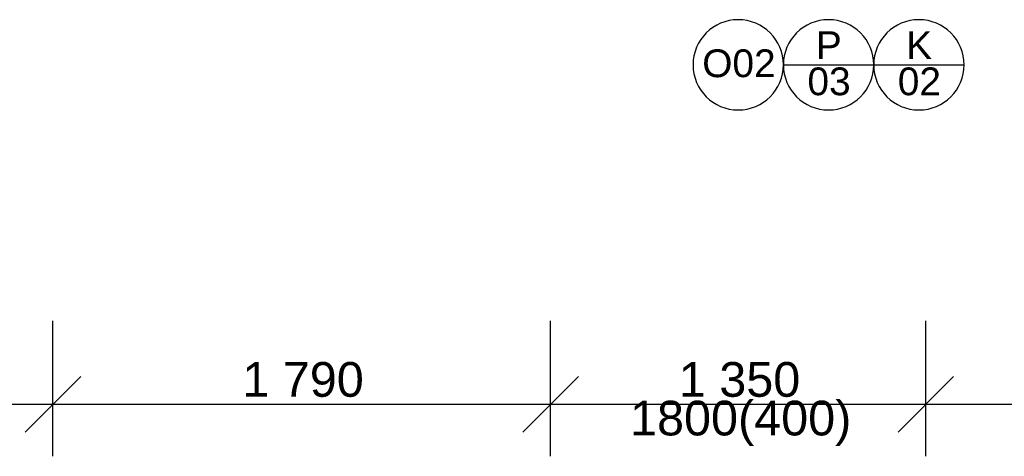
# Model space of a CAD drawing. Header units: millimetres. Extents: x -28017 to 3863, y -4271 to 20239.
# Tile 4 of 105: x -20761 to -17219, y -1572 to 0. Entities that reach past the tile are written whole.
import ezdxf

# ---------------------------------------------------------------- set-up
doc = ezdxf.new("R2010")
doc.units = ezdxf.units.MM
doc.header["$MEASUREMENT"] = 0
for name, color, linetype in [('5._POHLED ZÁPADNÍ_2_Kóty - SP', 7, 'Continuous'), ('5._POHLED ZÁPADNÍ_2_Nové_Kóty - SP', 7, 'Continuous'), ('5._POHLED ZÁPADNÍ_2_Nové_Otvory – Značky oken', 7, 'Continuous'), ('5._POHLED ZÁPADNÍ_2_Otvory – Značky oken', 7, 'Continuous')]:
    doc.layers.add(name, color=color, linetype=linetype)
doc.styles.add('GENEROVANÝ_STYL_1', font='txt')
doc.styles.add('GENEROVANÝ_STYL_2', font='txt')

msp = doc.modelspace()

# ---------------------------------------------------------------- linework, layer by layer
at = {"layer": '5._POHLED ZÁPADNÍ_2_Nové_Kóty - SP', "color": 1, "linetype": 'Continuous', "lineweight": 25}
for p, q in [((-20641.6, -1571.9), (-20641.6, -1084.4)), ((-18851.3, -1571.9), (-18851.3, -1084.4)), ((-17501.3, -1571.9), (-17501.3, -1084.4)), ((-20541.6, -1284.4), (-20741.6, -1484.4)), ((-18751.3, -1284.4), (-18951.3, -1484.4)), ((-17401.3, -1284.4), (-17601.3, -1484.4)), ((-26887.2, -1384.4), (-20641.6, -1384.4)), ((-20641.6, -1384.4), (-18851.3, -1384.4)), ((-18851.3, -1384.4), (-17501.3, -1384.4)), ((-17501.3, -1384.4), (-14741.2, -1384.4))]:
    msp.add_line(p, q, dxfattribs=at)
at = {"layer": '5._POHLED ZÁPADNÍ_2_Nové_Otvory – Značky oken', "color": 1, "linetype": 'Continuous', "lineweight": 25}
for p, q in [((-18013.8, -162.8), (-17688.8, -162.8)), ((-17688.8, -162.8), (-17363.8, -162.8))]:
    msp.add_line(p, q, dxfattribs=at)
at = {"layer": '5._POHLED ZÁPADNÍ_2_Nové_Otvory – Značky oken', "color": 1, "linetype": 'Continuous', "lineweight": 25, "flags": 128}
for points in [[(-18013.8, -162.8, 1), (-18338.8, -162.8, 1)], [(-17688.8, -162.8, 1), (-18013.8, -162.8, 1)], [(-17363.8, -162.8, 1), (-17688.8, -162.8, 1)]]:
    msp.add_lwpolyline(points, format="xyb", close=True, dxfattribs=at)

# ---------------------------------------------------------------- texts
at = {"layer": '5._POHLED ZÁPADNÍ_2_Kóty - SP', "color": 1, "linetype": 'Continuous', "lineweight": 25, "char_height": 125, "attachment_point": 7, "style": 'GENEROVANÝ_STYL_2'}
for s, insert, width in [('\\A1;{\\pql;\\fArial|b0|i0|c0|p38;1\xa0790}', (-19960.2, -1359.4), 427.429), ('\\A1;{\\pql;\\fArial|b0|i0|c0|p38;1\xa0350}', (-18390, -1359.4), 427.429), ('\\A1;{\\pql;\\fArial|b0|i0|c0|p38;1800(400)}', (-18565.4, -1534.4), 778.286)]:
    msp.add_mtext(s, dxfattribs=dict(at, insert=insert, width=width))
at = {"layer": '5._POHLED ZÁPADNÍ_2_Otvory – Značky oken', "color": 1, "linetype": 'Continuous', "lineweight": 25, "char_height": 100, "attachment_point": 4, "style": 'GENEROVANÝ_STYL_1'}
for s, insert in [('\\A1;{\\pql;\\pt0;\\fArial|b0|i0|c238|p38;P}', (-17897, -92.1)), ('\\A1;{\\pql;\\pt0;\\fArial|b0|i0|c238|p38;K}', (-17572, -92.1)), ('\\A1;{\\pql;\\pt0;\\fArial|b0|i0|c238|p38;O02}', (-18305.7, -157.9)), ('\\A1;{\\pql;\\pt0;\\fArial|b0|i0|c238|p38;03}', (-17927.2, -222.9)), ('\\A1;{\\pql;\\pt0;\\fArial|b0|i0|c238|p38;02}', (-17602.2, -222.9))]:
    msp.add_mtext(s, dxfattribs=dict(at, insert=insert))

doc.saveas('drawing.dxf')
